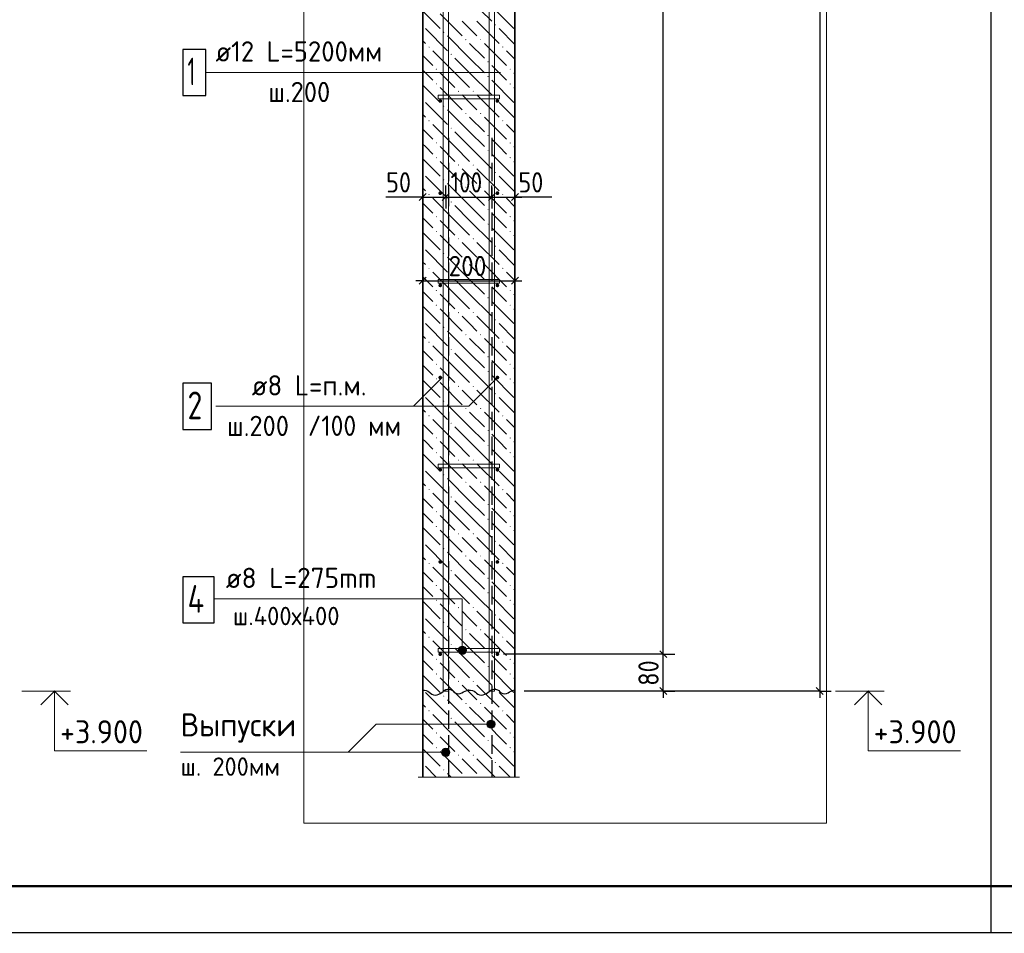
# Model space of a CAD drawing. Header units: millimetres. Extents: x 0 to 50412, y -12 to 35652.
# Tile 3 of 24: x 11566 to 24382, y -12 to 11879. Entities that reach past the tile are written whole.
import ezdxf

# ---------------------------------------------------------------- set-up
doc = ezdxf.new("R2010")
doc.units = ezdxf.units.MM
doc.linetypes.add('______2', pattern=[324, 240, -84])
for name, color, linetype, lineweight in [('Standard', 7, 'Continuous', 25), ('Высотные отметки', 7, 'Continuous', 25), ('ЖБ Стена верхний уровень', 7, 'Continuous', 35), ('Позиционная метка диаметр_ шаг', 7, 'Continuous', 13), ('Позиционная метка линия выноска', 7, 'Continuous', 13), ('Позиционная метка номер позиции', 7, 'Continuous', 13), ('Примечания', 7, 'Continuous', 13)]:
    doc.layers.add(name, color=color, linetype=linetype, lineweight=lineweight)
doc.layers.add('Размерная выноска', color=7, linetype='Continuous')
for name, color, linetype, true_color in [('Стена фоновая арматура У1', 7, '______2', 0xa0a0a0), ('Стена фоновая арматура Х1', 7, '______2', 0xa0a0a0), ('Стена фоновая затяжка С-обр.', 7, '______2', 0xa0a0a0)]:
    doc.layers.add(name, color=color, linetype=linetype, true_color=true_color)
doc.styles.add('ISOCPEUR', font='txt')

msp = doc.modelspace()

# ---------------------------------------------------------------- hatches: boundary and pattern name
at = {"layer": 'ЖБ Стена верхний уровень', "linetype": 'Continuous', "lineweight": 18, "transparency": 33554687}
for points in [[(17750, 11811), (17758, 11819), (17766, 11811), (17758, 11803)], [(17078, 11715), (17086, 11723), (17094, 11715), (17086, 11707)], [(17366, 11619), (17374, 11627), (17382, 11619), (17374, 11611)], [(17558, 11619), (17566, 11627), (17574, 11619), (17566, 11611)], [(16886, 11523), (16894, 11531), (16902, 11523), (16894, 11515)], [(17174, 11427), (17182, 11435), (17190, 11427), (17182, 11419)], [(17846, 11523), (17854, 11531), (17862, 11523), (17854, 11515)], [(17654, 11331), (17662, 11339), (17670, 11331), (17662, 11323)], [(16982, 11235), (16990, 11243), (16998, 11235), (16990, 11227)], [(17942, 11235), (17950, 11243), (17958, 11235), (17950, 11227)], [(16982, 11043), (16990, 11051), (16998, 11043), (16990, 11035)], [(17654, 11139), (17662, 11147), (17670, 11139), (17662, 11131)], [(17942, 11043), (17950, 11051), (17958, 11043), (17950, 11035)], [(17270, 10947), (17278, 10955), (17286, 10947), (17278, 10939)], [(17462, 10947), (17470, 10955), (17478, 10947), (17470, 10939)], [(17750, 10851), (17758, 10859), (17766, 10851), (17758, 10843)], [(17078, 10755), (17086, 10763), (17094, 10755), (17086, 10747)], [(17366, 10659), (17374, 10667), (17382, 10659), (17374, 10651)], [(17558, 10659), (17566, 10667), (17574, 10659), (17566, 10651)], [(16886, 10563), (16894, 10571), (16902, 10563), (16894, 10555)], [(17846, 10563), (17854, 10571), (17862, 10563), (17854, 10555)], [(17174, 10467), (17182, 10475), (17190, 10467), (17182, 10459)], [(16982, 10275), (16990, 10283), (16998, 10275), (16990, 10267)], [(17654, 10371), (17662, 10379), (17670, 10371), (17662, 10363)], [(17942, 10275), (17950, 10283), (17958, 10275), (17950, 10267)], [(17654, 10179), (17662, 10187), (17670, 10179), (17662, 10171)], [(16982, 10083), (16990, 10091), (16998, 10083), (16990, 10075)], [(17942, 10083), (17950, 10091), (17958, 10083), (17950, 10075)], [(17270, 9987), (17278, 9995), (17286, 9987), (17278, 9979)], [(17462, 9987), (17470, 9995), (17478, 9987), (17470, 9979)], [(17750, 9891), (17758, 9899), (17766, 9891), (17758, 9883)], [(17078, 9795), (17086, 9803), (17094, 9795), (17086, 9787)], [(17366, 9699), (17374, 9707), (17382, 9699), (17374, 9691)], [(17558, 9699), (17566, 9707), (17574, 9699), (17566, 9691)], [(16886, 9603), (16894, 9611), (16902, 9603), (16894, 9595)], [(17174, 9507), (17182, 9515), (17190, 9507), (17182, 9499)], [(17846, 9603), (17854, 9611), (17862, 9603), (17854, 9595)], [(17654, 9411), (17662, 9419), (17670, 9411), (17662, 9403)], [(16982, 9315), (16990, 9323), (16998, 9315), (16990, 9307)], [(17942, 9315), (17950, 9323), (17958, 9315), (17950, 9307)], [(16982, 9123), (16990, 9131), (16998, 9123), (16990, 9115)], [(17654, 9219), (17662, 9227), (17670, 9219), (17662, 9211)], [(17942, 9123), (17950, 9131), (17958, 9123), (17950, 9115)], [(17270, 9027), (17278, 9035), (17286, 9027), (17278, 9019)], [(17462, 9027), (17470, 9035), (17478, 9027), (17470, 9019)], [(17750, 8931), (17758, 8939), (17766, 8931), (17758, 8923)], [(17078, 8835), (17086, 8843), (17094, 8835), (17086, 8827)], [(17366, 8739), (17374, 8747), (17382, 8739), (17374, 8731)], [(17558, 8739), (17566, 8747), (17574, 8739), (17566, 8731)], [(16886, 8643), (16894, 8651), (16902, 8643), (16894, 8635)], [(17846, 8643), (17854, 8651), (17862, 8643), (17854, 8635)], [(17174, 8547), (17182, 8555), (17190, 8547), (17182, 8539)], [(17654, 8451), (17662, 8459), (17670, 8451), (17662, 8443)], [(16982, 8355), (16990, 8363), (16998, 8355), (16990, 8347)], [(17942, 8355), (17950, 8363), (17958, 8355), (17950, 8347)], [(17654, 8259), (17662, 8267), (17670, 8259), (17662, 8251)], [(16982, 8163), (16990, 8171), (16998, 8163), (16990, 8155)], [(17270, 8067), (17278, 8075), (17286, 8067), (17278, 8059)], [(17462, 8067), (17470, 8075), (17478, 8067), (17470, 8059)], [(17942, 8163), (17950, 8171), (17958, 8163), (17950, 8155)], [(17750, 7971), (17758, 7979), (17766, 7971), (17758, 7963)], [(17078, 7875), (17086, 7883), (17094, 7875), (17086, 7867)], [(16886, 7683), (16894, 7691), (16902, 7683), (16894, 7675)], [(17366, 7779), (17374, 7787), (17382, 7779), (17374, 7771)], [(17558, 7779), (17566, 7787), (17574, 7779), (17566, 7771)], [(17846, 7683), (17854, 7691), (17862, 7683), (17854, 7675)], [(17174, 7587), (17182, 7595), (17190, 7587), (17182, 7579)], [(17654, 7491), (17662, 7499), (17670, 7491), (17662, 7483)], [(16982, 7395), (16990, 7403), (16998, 7395), (16990, 7387)], [(17654, 7299), (17662, 7307), (17670, 7299), (17662, 7291)], [(17942, 7395), (17950, 7403), (17958, 7395), (17950, 7387)], [(16982, 7203), (16990, 7211), (16998, 7203), (16990, 7195)], [(17942, 7203), (17950, 7211), (17958, 7203), (17950, 7195)], [(17270, 7107), (17278, 7115), (17286, 7107), (17278, 7099)], [(17462, 7107), (17470, 7115), (17478, 7107), (17470, 7099)], [(17078, 6915), (17086, 6923), (17094, 6915), (17086, 6907)], [(17750, 7011), (17758, 7019), (17766, 7011), (17758, 7003)], [(17366, 6819), (17374, 6827), (17382, 6819), (17374, 6811)], [(17558, 6819), (17566, 6827), (17574, 6819), (17566, 6811)], [(16886, 6723), (16894, 6731), (16902, 6723), (16894, 6715)], [(17846, 6723), (17854, 6731), (17862, 6723), (17854, 6715)], [(17174, 6627), (17182, 6635), (17190, 6627), (17182, 6619)], [(17654, 6531), (17662, 6539), (17670, 6531), (17662, 6523)], [(16982, 6435), (16990, 6443), (16998, 6435), (16990, 6427)], [(17942, 6435), (17950, 6443), (17958, 6435), (17950, 6427)], [(17654, 6339), (17662, 6347), (17670, 6339), (17662, 6331)], [(16982, 6243), (16990, 6251), (16998, 6243), (16990, 6235)], [(17270, 6147), (17278, 6155), (17286, 6147), (17278, 6139)], [(17462, 6147), (17470, 6155), (17478, 6147), (17470, 6139)], [(17942, 6243), (17950, 6251), (17958, 6243), (17950, 6235)], [(17750, 6051), (17758, 6059), (17766, 6051), (17758, 6043)], [(17078, 5955), (17086, 5963), (17094, 5955), (17086, 5947)], [(16886, 5763), (16894, 5771), (16902, 5763), (16894, 5755)], [(17366, 5859), (17374, 5867), (17382, 5859), (17374, 5851)], [(17558, 5859), (17566, 5867), (17574, 5859), (17566, 5851)], [(17846, 5763), (17854, 5771), (17862, 5763), (17854, 5755)], [(17174, 5667), (17182, 5675), (17190, 5667), (17182, 5659)], [(17654, 5571), (17662, 5579), (17670, 5571), (17662, 5563)], [(16982, 5475), (16990, 5483), (16998, 5475), (16990, 5467)], [(17654, 5379), (17662, 5387), (17670, 5379), (17662, 5371)], [(17942, 5475), (17950, 5483), (17958, 5475), (17950, 5467)], [(16982, 5283), (16990, 5291), (16998, 5283), (16990, 5275)], [(17942, 5283), (17950, 5291), (17958, 5283), (17950, 5275)], [(17270, 5187), (17278, 5195), (17286, 5187), (17278, 5179)], [(17462, 5187), (17470, 5195), (17478, 5187), (17470, 5179)], [(17078, 4995), (17086, 5003), (17094, 4995), (17086, 4987)], [(17750, 5091), (17758, 5099), (17766, 5091), (17758, 5083)], [(17366, 4899), (17374, 4907), (17382, 4899), (17374, 4891)], [(17558, 4899), (17566, 4907), (17574, 4899), (17566, 4891)], [(16886, 4803), (16894, 4811), (16902, 4803), (16894, 4795)], [(17846, 4803), (17854, 4811), (17862, 4803), (17854, 4795)], [(17174, 4707), (17182, 4715), (17190, 4707), (17182, 4699)], [(17654, 4611), (17662, 4619), (17670, 4611), (17662, 4603)], [(16982, 4515), (16990, 4523), (16998, 4515), (16990, 4507)], [(17942, 4515), (17950, 4523), (17958, 4515), (17950, 4507)], [(17654, 4419), (17662, 4427), (17670, 4419), (17662, 4411)], [(16982, 4323), (16990, 4331), (16998, 4323), (16990, 4315)], [(17270, 4227), (17278, 4235), (17286, 4227), (17278, 4219)], [(17462, 4227), (17470, 4235), (17478, 4227), (17470, 4219)], [(17942, 4323), (17950, 4331), (17958, 4323), (17950, 4315)], [(17750, 4131), (17758, 4139), (17766, 4131), (17758, 4123)], [(17078, 4035), (17086, 4043), (17094, 4035), (17086, 4027)], [(16886, 3843), (16894, 3851), (16902, 3843), (16894, 3835)], [(17366, 3939), (17374, 3947), (17382, 3939), (17374, 3931)], [(17558, 3939), (17566, 3947), (17574, 3939), (17566, 3931)], [(17846, 3843), (17854, 3851), (17862, 3843), (17854, 3835)], [(17174, 3747), (17182, 3755), (17190, 3747), (17182, 3739)], [(17654, 3651), (17662, 3659), (17670, 3651), (17662, 3643)], [(16982, 3555), (16990, 3563), (16998, 3555), (16990, 3547)], [(17654, 3459), (17662, 3467), (17670, 3459), (17662, 3451)], [(17942, 3555), (17950, 3563), (17958, 3555), (17950, 3547)], [(16982, 3363), (16990, 3371), (16998, 3363), (16990, 3355)], [(17942, 3363), (17950, 3371), (17958, 3363), (17950, 3355)], [(17270, 3267), (17278, 3275), (17286, 3267), (17278, 3259)], [(17462, 3267), (17470, 3275), (17478, 3267), (17470, 3259)], [(17078, 3075), (17086, 3083), (17094, 3075), (17086, 3067)], [(17750, 3171), (17758, 3179), (17766, 3171), (17758, 3163)], [(17366, 2979), (17374, 2987), (17382, 2979), (17374, 2971)], [(17558, 2979), (17566, 2987), (17574, 2979), (17566, 2971)], [(16886, 2883), (16894, 2891), (16902, 2883), (16894, 2875)], [(17846, 2883), (17854, 2891), (17862, 2883), (17854, 2875)], [(17174, 2787), (17182, 2795), (17190, 2787), (17182, 2779)], [(17654, 2691), (17662, 2699), (17670, 2691), (17662, 2683)], [(16982, 2595), (16990, 2603), (16998, 2595), (16990, 2587)], [(17942, 2595), (17950, 2603), (17958, 2595), (17950, 2587)], [(17654, 2499), (17662, 2507), (17670, 2499), (17662, 2491)], [(16982, 2403), (16990, 2411), (16998, 2403), (16990, 2395)], [(17270, 2307), (17278, 2315), (17286, 2307), (17278, 2299)], [(17462, 2307), (17470, 2315), (17478, 2307), (17470, 2299)], [(17942, 2403), (17950, 2411), (17958, 2403), (17950, 2395)], [(17750, 2211), (17758, 2219), (17766, 2211), (17758, 2203)], [(17078, 2115), (17086, 2123), (17094, 2115), (17086, 2107)], [(17367, 2020), (17374, 2027), (17381, 2020)], [(17559, 2020), (17566, 2027), (17573, 2020)]]:
    msp.add_hatch(color=7, dxfattribs=at).paths.add_polyline_path(points, flags=16)
at = {"layer": 'Позиционная метка линия выноска', "linetype": 'Continuous', "lineweight": 13, "transparency": 33554687}
for points in [[(17354, 3718), (17300, 3718), (17280, 3699)], [(17354, 3718), (17280, 3699), (17373, 3699)], [(17300, 3718), (17354, 3718), (17327, 3726)], [(17373, 3699), (17280, 3699), (17273, 3672)], [(17373, 3699), (17273, 3672), (17381, 3672)], [(17381, 3672), (17273, 3672), (17280, 3645)], [(17381, 3672), (17280, 3645), (17373, 3645)], [(17373, 3645), (17280, 3645), (17300, 3625)], [(17373, 3645), (17300, 3625), (17354, 3625)], [(17354, 3625), (17300, 3625), (17327, 3618)], [(17654, 2683), (17654, 2737), (17646, 2710)], [(17673, 2664), (17673, 2756), (17654, 2737)], [(17673, 2664), (17654, 2737), (17654, 2683)], [(17700, 2656), (17700, 2764), (17673, 2756)], [(17700, 2656), (17673, 2756), (17673, 2664)], [(17727, 2664), (17727, 2756), (17700, 2764)], [(17727, 2664), (17700, 2764), (17700, 2656)], [(17747, 2683), (17747, 2737), (17727, 2756)], [(17747, 2683), (17727, 2756), (17727, 2664)], [(17747, 2737), (17747, 2683), (17754, 2710)], [(17066, 2317), (17066, 2371), (17058, 2344)], [(17085, 2297), (17085, 2390), (17066, 2371)], [(17085, 2297), (17066, 2371), (17066, 2317)], [(17112, 2290), (17112, 2398), (17085, 2390)], [(17112, 2290), (17085, 2390), (17085, 2297)], [(17139, 2297), (17139, 2390), (17112, 2398)], [(17139, 2297), (17112, 2398), (17112, 2290)], [(17159, 2317), (17159, 2371), (17139, 2390)], [(17159, 2317), (17139, 2390), (17139, 2297)], [(17159, 2371), (17159, 2317), (17166, 2344)]]:
    msp.add_hatch(color=7, dxfattribs=at).paths.add_polyline_path(points)
at = {"layer": 'Стена фоновая арматура У1', "linetype": 'Continuous', "lineweight": 13, "transparency": 33554687}
for points in [[(17064, 10821), (17062, 10831), (17057, 10838), (17049, 10844), (17040, 10845), (17031, 10844), (17023, 10838), (17018, 10831), (17016, 10821), (17018, 10812), (17023, 10804), (17031, 10799), (17040, 10797), (17049, 10799), (17057, 10804), (17062, 10812)], [(17808, 10821), (17806, 10831), (17801, 10838), (17793, 10844), (17784, 10845), (17775, 10844), (17767, 10838), (17762, 10831), (17760, 10821), (17762, 10812), (17767, 10804), (17775, 10799), (17784, 10797), (17793, 10799), (17801, 10804), (17806, 10812)], [(17064, 9621), (17062, 9631), (17057, 9638), (17049, 9644), (17040, 9645), (17031, 9644), (17023, 9638), (17018, 9631), (17016, 9621), (17018, 9612), (17023, 9604), (17031, 9599), (17040, 9597), (17049, 9599), (17057, 9604), (17062, 9612)], [(17808, 9621), (17806, 9631), (17801, 9638), (17793, 9644), (17784, 9645), (17775, 9644), (17767, 9638), (17762, 9631), (17760, 9621), (17762, 9612), (17767, 9604), (17775, 9599), (17784, 9597), (17793, 9599), (17801, 9604), (17806, 9612)], [(17064, 8421), (17062, 8431), (17057, 8438), (17049, 8444), (17040, 8445), (17031, 8444), (17023, 8438), (17018, 8431), (17016, 8421), (17018, 8412), (17023, 8404), (17031, 8399), (17040, 8397), (17049, 8399), (17057, 8404), (17062, 8412)], [(17808, 8421), (17806, 8431), (17801, 8438), (17793, 8444), (17784, 8445), (17775, 8444), (17767, 8438), (17762, 8431), (17760, 8421), (17762, 8412), (17767, 8404), (17775, 8399), (17784, 8397), (17793, 8399), (17801, 8404), (17806, 8412)], [(17064, 7221), (17062, 7231), (17057, 7238), (17049, 7244), (17040, 7245), (17031, 7244), (17023, 7238), (17018, 7231), (17016, 7221), (17018, 7212), (17023, 7204), (17031, 7199), (17040, 7197), (17049, 7199), (17057, 7204), (17062, 7212)], [(17808, 7221), (17806, 7231), (17801, 7238), (17793, 7244), (17784, 7245), (17775, 7244), (17767, 7238), (17762, 7231), (17760, 7221), (17762, 7212), (17767, 7204), (17775, 7199), (17784, 7197), (17793, 7199), (17801, 7204), (17806, 7212)], [(17064, 6021), (17062, 6031), (17057, 6038), (17049, 6044), (17040, 6045), (17031, 6044), (17023, 6038), (17018, 6031), (17016, 6021), (17018, 6012), (17023, 6004), (17031, 5999), (17040, 5997), (17049, 5999), (17057, 6004), (17062, 6012)], [(17808, 6021), (17806, 6031), (17801, 6038), (17793, 6044), (17784, 6045), (17775, 6044), (17767, 6038), (17762, 6031), (17760, 6021), (17762, 6012), (17767, 6004), (17775, 5999), (17784, 5997), (17793, 5999), (17801, 6004), (17806, 6012)], [(17064, 4821), (17062, 4831), (17057, 4838), (17049, 4844), (17040, 4845), (17031, 4844), (17023, 4838), (17018, 4831), (17016, 4821), (17018, 4812), (17023, 4804), (17031, 4799), (17040, 4797), (17049, 4799), (17057, 4804), (17062, 4812)], [(17808, 4821), (17806, 4831), (17801, 4838), (17793, 4844), (17784, 4845), (17775, 4844), (17767, 4838), (17762, 4831), (17760, 4821), (17762, 4812), (17767, 4804), (17775, 4799), (17784, 4797), (17793, 4799), (17801, 4804), (17806, 4812)], [(17064, 3621), (17062, 3631), (17057, 3638), (17049, 3644), (17040, 3645), (17031, 3644), (17023, 3638), (17018, 3631), (17016, 3621), (17018, 3612), (17023, 3604), (17031, 3599), (17040, 3597), (17049, 3599), (17057, 3604), (17062, 3612)], [(17808, 3621), (17806, 3631), (17801, 3638), (17793, 3644), (17784, 3645), (17775, 3644), (17767, 3638), (17762, 3631), (17760, 3621), (17762, 3612), (17767, 3604), (17775, 3599), (17784, 3597), (17793, 3599), (17801, 3604), (17806, 3612)]]:
    msp.add_hatch(color=7, dxfattribs=at).paths.add_polyline_path(points)

# ---------------------------------------------------------------- linework, layer by layer
at = {"layer": 'Standard', "color": 254, "linetype": 'Continuous', "lineweight": 13, "true_color": 0xc4c4ff, "transparency": 33554687}
msp.add_line((15264, 18344), (15264, 1420), dxfattribs=at)
at = {"layer": 'Standard', "color": 7, "linetype": 'Continuous', "lineweight": -3, "transparency": 33554687}
for p, q in [((19943, 3621), (19943, 18344)), ((24212, -12), (24212, 18344)), ((16812, 9570), (16812, 9720)), ((17112, 9570), (17112, 9720)), ((17712, 9570), (17712, 9720)), ((18012, 9570), (18012, 9720)), ((16812, 9570), (16722, 9570)), ((16812, 9570), (16812, 9420)), ((16812, 9570), (17112, 9570)), ((17112, 9570), (17112, 9420)), ((17112, 9570), (17712, 9570)), ((17712, 9570), (17712, 9420)), ((17712, 9570), (18012, 9570)), ((18012, 9570), (18012, 9420)), ((18012, 9570), (18102, 9570)), ((16812, 8481), (16812, 8631)), ((18012, 8481), (18012, 8631)), ((16812, 8481), (16722, 8481)), ((16812, 8481), (16812, 8331)), ((16812, 8481), (18012, 8481)), ((18012, 8481), (18012, 8331)), ((18012, 8481), (18102, 8481)), ((19943, 3621), (19793, 3621)), ((19943, 3621), (20093, 3621)), ((19943, 3141), (18132, 3141)), ((21979, 3141), (18132, 3141)), ((19943, 3141), (19793, 3141)), ((19943, 3141), (20093, 3141)), ((19943, 3141), (19943, 3051)), ((21979, 3141), (21829, 3141)), ((21979, 3141), (22129, 3141)), ((21979, 3141), (21979, 3051))]:
    msp.add_line(p, q, dxfattribs=at)
at = {"layer": 'Standard', "color": 7, "linetype": 'Continuous', "lineweight": 25, "transparency": 33554687}
for p, q in [((16767, 9525), (16857, 9615)), ((17067, 9525), (17157, 9615)), ((17667, 9525), (17757, 9615)), ((17967, 9525), (18057, 9615)), ((16767, 8436), (16857, 8526)), ((17967, 8436), (18057, 8526)), ((19988, 3576), (19898, 3666)), ((19988, 3096), (19898, 3186)), ((21934, 3186), (22024, 3096))]:
    msp.add_line(p, q, dxfattribs=at)
at = {"layer": 'Standard', "color": 7, "linetype": 'Continuous', "lineweight": 13, "transparency": 33554687}
for p, q in [((11593, 3141), (12229, 3141)), ((22183, 3141), (22819, 3141))]:
    msp.add_line(p, q, dxfattribs=at)
at = {"layer": 'Standard', "color": 7, "linetype": 'Continuous', "lineweight": 25, "transparency": 33554687}
msp.add_lwpolyline([(0, 0), (50400, 0), (50400, 35640), (0, 35640), (0, 0)], close=True, dxfattribs=at)
at = {"layer": 'Standard', "color": 7, "linetype": 'Continuous', "lineweight": 50, "transparency": 33554687}
msp.add_lwpolyline([(2400, 35040), (49800, 35040), (49800, 600), (2400, 600), (2400, 35040)], close=True, dxfattribs=at)
at = {"layer": 'Standard', "color": 254, "linetype": 'Continuous', "lineweight": 13, "true_color": 0xc4c4ff, "transparency": 33554687}
msp.add_lwpolyline([(15264, 1420), (22068, 1420), (22068, 18344)], dxfattribs=at)
at = {"layer": 'Standard', "color": 7, "linetype": 'Continuous', "lineweight": -3, "transparency": 33554687}
for points in [[(21979, 18344), (21979, 18344), (21979, 3141)], [(19943, 3621), (19923, 3621), (19923, 3621), (19923, 3621), (19923, 3621), (19923, 3621), (19923, 3621), (19923, 3621), (19923, 3621), (19923, 3621), (19923, 3621), (19923, 3621), (19923, 3621), (19923, 3621), (19923, 3621), (17865, 3621)], [(19943, 3141), (19943, 3243), (19943, 3243), (19943, 3621)]]:
    msp.add_lwpolyline(points, dxfattribs=at)
at = {"layer": 'Standard', "color": 7, "linetype": 'Continuous', "lineweight": 35, "transparency": 33554687}
for points in [[(11842, 2963), (12020, 3141), (12198, 2963)], [(22432, 2963), (22610, 3141), (22788, 2963)]]:
    msp.add_lwpolyline(points, dxfattribs=at)
at = {"layer": 'Standard', "color": 7, "linetype": 'Continuous', "lineweight": 13, "transparency": 33554687}
for points in [[(12020, 3141), (12020, 2361), (13220, 2361)], [(22610, 3141), (22610, 2361), (23810, 2361)]]:
    msp.add_lwpolyline(points, dxfattribs=at)
at = {"layer": 'ЖБ Стена верхний уровень', "color": 7, "linetype": 'Continuous', "lineweight": 35, "transparency": 33554687}
for p, q in [((16812, 18344), (16812, 4341)), ((18012, 4341), (18012, 18344)), ((16812, 4341), (16812, 3141)), ((18012, 3141), (18012, 4341)), ((16812, 3141), (16812, 2020)), ((18012, 2020), (18012, 3141))]:
    msp.add_line(p, q, dxfattribs=at)
at = {"layer": 'ЖБ Стена верхний уровень', "color": 9, "linetype": 'Continuous', "lineweight": 18, "true_color": 0xc7c7c7, "transparency": 33554687}
for p, q in [((17422, 12147), (17710, 11859)), ((17710, 12051), (17998, 11763)), ((16812, 11989), (17038, 11763)), ((17038, 11955), (17326, 11667)), ((17422, 11763), (17326, 11859)), ((17518, 11859), (17806, 11571)), ((16846, 11763), (17134, 11475)), ((17422, 11379), (17134, 11667)), ((17518, 11667), (17422, 11763)), ((17806, 11763), (18012, 11557)), ((16812, 11605), (16846, 11571)), ((17422, 11571), (17614, 11379)), ((17614, 11571), (17902, 11283)), ((16812, 11413), (16942, 11283)), ((17230, 11187), (16942, 11475)), ((18012, 11365), (17902, 11475)), ((17230, 11379), (17422, 11187)), ((17422, 11379), (17614, 11187)), ((17806, 11187), (17710, 11283)), ((16846, 11187), (16812, 11221)), ((16942, 11091), (16846, 11187)), ((17038, 11187), (17230, 10995)), ((17230, 11187), (17422, 10995)), ((17422, 11187), (17710, 10899)), ((17902, 11091), (17806, 11187)), ((17998, 11187), (18012, 11173)), ((16812, 11029), (17038, 10803)), ((17710, 11091), (17998, 10803)), ((17038, 10995), (17326, 10707)), ((17422, 10803), (17326, 10899)), ((17518, 10899), (17806, 10611)), ((17998, 10995), (18012, 10981)), ((16846, 10803), (17134, 10515)), ((17518, 10707), (17422, 10803)), ((17806, 10803), (18012, 10597)), ((16812, 10645), (16846, 10611)), ((17422, 10419), (17134, 10707)), ((17230, 10227), (16942, 10515)), ((17422, 10611), (17614, 10419)), ((17614, 10611), (17902, 10323)), ((18012, 10405), (17902, 10515)), ((16812, 10453), (16942, 10323)), ((17230, 10419), (17422, 10227)), ((17422, 10419), (17614, 10227)), ((16846, 10227), (16812, 10261)), ((17806, 10227), (17710, 10323)), ((16942, 10131), (16846, 10227)), ((17038, 10227), (17230, 10035)), ((17230, 10227), (17422, 10035)), ((17422, 10227), (17710, 9939)), ((17710, 10131), (17998, 9843)), ((17902, 10131), (17806, 10227)), ((17998, 10227), (18012, 10213)), ((16812, 10069), (17038, 9843)), ((17038, 10035), (17326, 9747)), ((17998, 10035), (18012, 10021)), ((17422, 9843), (17326, 9939)), ((17518, 9939), (17806, 9651)), ((16846, 9843), (17134, 9555)), ((17422, 9459), (17134, 9747)), ((17518, 9747), (17422, 9843)), ((17806, 9843), (18012, 9637)), ((16812, 9685), (16846, 9651)), ((17422, 9651), (17614, 9459)), ((17614, 9651), (17902, 9363)), ((16812, 9493), (16942, 9363)), ((17230, 9267), (16942, 9555)), ((18012, 9445), (17902, 9555)), ((17230, 9459), (17422, 9267)), ((17422, 9459), (17614, 9267)), ((17806, 9267), (17710, 9363)), ((16846, 9267), (16812, 9301)), ((16942, 9171), (16846, 9267)), ((17038, 9267), (17230, 9075)), ((17230, 9267), (17422, 9075)), ((17422, 9267), (17710, 8979)), ((17902, 9171), (17806, 9267)), ((17998, 9267), (18012, 9253)), ((16812, 9109), (17038, 8883)), ((17710, 9171), (17998, 8883)), ((17038, 9075), (17326, 8787)), ((17422, 8883), (17326, 8979)), ((17518, 8979), (17806, 8691)), ((17998, 9075), (18012, 9061)), ((16846, 8883), (17134, 8595)), ((17518, 8787), (17422, 8883)), ((17806, 8883), (18012, 8677)), ((16812, 8725), (16846, 8691)), ((17422, 8499), (17134, 8787)), ((17230, 8307), (16942, 8595)), ((17422, 8691), (17614, 8499)), ((17614, 8691), (17902, 8403)), ((18012, 8485), (17902, 8595)), ((16812, 8533), (16942, 8403)), ((17230, 8499), (17422, 8307)), ((17422, 8499), (17614, 8307)), ((16846, 8307), (16812, 8341)), ((17806, 8307), (17710, 8403)), ((16942, 8211), (16846, 8307)), ((17038, 8307), (17230, 8115)), ((17230, 8307), (17422, 8115)), ((17422, 8307), (17710, 8019)), ((17710, 8211), (17998, 7923)), ((17902, 8211), (17806, 8307)), ((17998, 8307), (18012, 8293)), ((16812, 8149), (17038, 7923)), ((17038, 8115), (17326, 7827)), ((17998, 8115), (18012, 8101)), ((17422, 7923), (17326, 8019)), ((17518, 8019), (17806, 7731)), ((16846, 7923), (17134, 7635)), ((17422, 7539), (17134, 7827)), ((17518, 7827), (17422, 7923)), ((17806, 7923), (18012, 7717)), ((16812, 7765), (16846, 7731)), ((17422, 7731), (17614, 7539)), ((17614, 7731), (17902, 7443)), ((16812, 7573), (16942, 7443)), ((17230, 7347), (16942, 7635)), ((18012, 7525), (17902, 7635)), ((17230, 7539), (17422, 7347)), ((17422, 7539), (17614, 7347)), ((17806, 7347), (17710, 7443)), ((16846, 7347), (16812, 7381)), ((16942, 7251), (16846, 7347)), ((17038, 7347), (17230, 7155)), ((17230, 7347), (17422, 7155)), ((17422, 7347), (17710, 7059)), ((17902, 7251), (17806, 7347)), ((17998, 7347), (18012, 7333)), ((16812, 7189), (17038, 6963)), ((17710, 7251), (17998, 6963)), ((17038, 7155), (17326, 6867)), ((17422, 6963), (17326, 7059)), ((17518, 7059), (17806, 6771)), ((17998, 7155), (18012, 7141)), ((16846, 6963), (17134, 6675)), ((17518, 6867), (17422, 6963)), ((17806, 6963), (18012, 6757)), ((16812, 6805), (16846, 6771)), ((17422, 6579), (17134, 6867)), ((17230, 6387), (16942, 6675)), ((17422, 6771), (17614, 6579)), ((17614, 6771), (17902, 6483)), ((18012, 6565), (17902, 6675)), ((16812, 6613), (16942, 6483)), ((17230, 6579), (17422, 6387)), ((17422, 6579), (17614, 6387)), ((16846, 6387), (16812, 6421)), ((17806, 6387), (17710, 6483)), ((16942, 6291), (16846, 6387)), ((17038, 6387), (17230, 6195)), ((17230, 6387), (17422, 6195)), ((17422, 6387), (17710, 6099)), ((17710, 6291), (17998, 6003)), ((17902, 6291), (17806, 6387)), ((17998, 6387), (18012, 6373)), ((16812, 6229), (17038, 6003)), ((17038, 6195), (17326, 5907)), ((17998, 6195), (18012, 6181)), ((17422, 6003), (17326, 6099)), ((17518, 6099), (17806, 5811)), ((16846, 6003), (17134, 5715)), ((17422, 5619), (17134, 5907)), ((17518, 5907), (17422, 6003)), ((17806, 6003), (18012, 5797)), ((16812, 5845), (16846, 5811)), ((17422, 5811), (17614, 5619)), ((17614, 5811), (17902, 5523)), ((16812, 5653), (16942, 5523)), ((17230, 5427), (16942, 5715)), ((18012, 5605), (17902, 5715)), ((17230, 5619), (17422, 5427)), ((17422, 5619), (17614, 5427)), ((17806, 5427), (17710, 5523)), ((16846, 5427), (16812, 5461)), ((16942, 5331), (16846, 5427)), ((17038, 5427), (17230, 5235)), ((17230, 5427), (17422, 5235)), ((17422, 5427), (17710, 5139)), ((17902, 5331), (17806, 5427)), ((17998, 5427), (18012, 5413)), ((16812, 5269), (17038, 5043)), ((17710, 5331), (17998, 5043)), ((17038, 5235), (17326, 4947)), ((17422, 5043), (17326, 5139)), ((17518, 5139), (17806, 4851)), ((17998, 5235), (18012, 5221)), ((16846, 5043), (17134, 4755)), ((17518, 4947), (17422, 5043)), ((17806, 5043), (18012, 4837)), ((16812, 4885), (16846, 4851)), ((17422, 4659), (17134, 4947)), ((17230, 4467), (16942, 4755)), ((17422, 4851), (17614, 4659)), ((17614, 4851), (17902, 4563)), ((18012, 4645), (17902, 4755)), ((16812, 4693), (16942, 4563)), ((17230, 4659), (17422, 4467)), ((17422, 4659), (17614, 4467)), ((16846, 4467), (16812, 4501)), ((17806, 4467), (17710, 4563)), ((16942, 4371), (16846, 4467)), ((17038, 4467), (17164, 4341)), ((17230, 4467), (17356, 4341)), ((17422, 4467), (17548, 4341)), ((17710, 4371), (17740, 4341)), ((17902, 4371), (17806, 4467)), ((17998, 4467), (18012, 4453)), ((16812, 4309), (17038, 4083)), ((17038, 4275), (17326, 3987)), ((17164, 4341), (17230, 4275)), ((17356, 4341), (17422, 4275)), ((17548, 4341), (17710, 4179)), ((17740, 4341), (17998, 4083)), ((17998, 4275), (18012, 4261)), ((17422, 4083), (17326, 4179)), ((17518, 4179), (17806, 3891)), ((16846, 4083), (17134, 3795)), ((17422, 3699), (17134, 3987)), ((17518, 3987), (17422, 4083)), ((17806, 4083), (18012, 3877)), ((16812, 3925), (16846, 3891)), ((17422, 3891), (17614, 3699)), ((17614, 3891), (17902, 3603)), ((16812, 3733), (16942, 3603)), ((17230, 3507), (16942, 3795)), ((18012, 3685), (17902, 3795)), ((17230, 3699), (17422, 3507)), ((17422, 3699), (17614, 3507)), ((17806, 3507), (17710, 3603)), ((16846, 3507), (16812, 3541)), ((16942, 3411), (16846, 3507)), ((17038, 3507), (17230, 3315)), ((17230, 3507), (17422, 3315)), ((17422, 3507), (17710, 3219)), ((17902, 3411), (17806, 3507)), ((17998, 3507), (18012, 3493)), ((16812, 3349), (17020, 3141)), ((17710, 3411), (17980, 3141)), ((17038, 3315), (17212, 3141)), ((17404, 3141), (17326, 3219)), ((17518, 3219), (17596, 3141)), ((17998, 3315), (18012, 3301)), ((16846, 3123), (17134, 2835)), ((17020, 3141), (17038, 3123)), ((17212, 3141), (17326, 3027)), ((17422, 3123), (17404, 3141)), ((17518, 3027), (17422, 3123)), ((17596, 3141), (17806, 2931)), ((17806, 3123), (18012, 2917)), ((17980, 3141), (17998, 3123)), ((16812, 2965), (16846, 2931)), ((17422, 2739), (17134, 3027)), ((17230, 2547), (16942, 2835)), ((17422, 2931), (17614, 2739)), ((17614, 2931), (17902, 2643)), ((18012, 2725), (17902, 2835)), ((16812, 2773), (16942, 2643)), ((17230, 2739), (17422, 2547)), ((17422, 2739), (17614, 2547)), ((16846, 2547), (16812, 2581)), ((17806, 2547), (17710, 2643)), ((16942, 2451), (16846, 2547)), ((17038, 2547), (17230, 2355)), ((17230, 2547), (17422, 2355)), ((17422, 2547), (17710, 2259)), ((17710, 2451), (17998, 2163)), ((17902, 2451), (17806, 2547)), ((17998, 2547), (18012, 2533)), ((16812, 2389), (17038, 2163)), ((17038, 2355), (17326, 2067)), ((17998, 2355), (18012, 2341)), ((17422, 2163), (17326, 2259)), ((17518, 2259), (17757, 2020)), ((16846, 2163), (16989, 2020)), ((17181, 2020), (17134, 2067)), ((17518, 2067), (17422, 2163)), ((17806, 2163), (17949, 2020))]:
    msp.add_line(p, q, dxfattribs=at)
at = {"layer": 'Позиционная метка линия выноска', "color": 7, "linetype": 'Continuous', "lineweight": 13, "transparency": 33554687}
for p, q in [((13995, 11193), (17826, 11193)), ((17327, 3726), (17327, 3726)), ((17273, 3672), (17273, 3672)), ((17327, 3618), (17327, 3618)), ((17381, 3672), (17381, 3672)), ((17646, 2710), (17646, 2710)), ((17700, 2764), (17700, 2764)), ((17754, 2710), (17754, 2710)), ((17700, 2656), (17700, 2656)), ((17058, 2344), (17058, 2344)), ((17112, 2398), (17112, 2398)), ((17166, 2344), (17166, 2344)), ((17112, 2290), (17112, 2290))]:
    msp.add_line(p, q, dxfattribs=at)
at = {"layer": 'Позиционная метка линия выноска', "color": 253, "linetype": '______2', "lineweight": 25, "true_color": 0xa0a0a0, "transparency": 33554687}
for p, q in [((17149, 10341), (17149, 2020)), ((17712, 10341), (17712, 2020))]:
    msp.add_line(p, q, dxfattribs=at)
at = {"layer": 'Позиционная метка линия выноска', "color": 7, "linetype": 'Continuous', "lineweight": 13, "transparency": 33554687}
for points in [[(14117, 6847), (16690, 6847), (17064, 7221)], [(14117, 6847), (17410, 6847), (17784, 7221)], [(14099, 4341), (17327, 4341), (17327, 3672)], [(17700, 2710), (16207, 2710), (15840, 2344)], [(17112, 2344), (16463, 2344), (13661, 2344)]]:
    msp.add_lwpolyline(points, dxfattribs=at)
for centre in [(17327, 3672), (17700, 2710), (17112, 2344)]:
    msp.add_circle(centre, 54, dxfattribs=at)
at = {"layer": 'Примечания', "color": 7, "linetype": 'Continuous', "lineweight": 25, "transparency": 33554687}
msp.add_line((18012, 3152), (18012, 3152), dxfattribs=at)
for points in [[(16812, 3152), (16834, 3152), (16858, 3149), (16880, 3141), (16897, 3128), (16912, 3112), (16930, 3099), (16952, 3091), (16975, 3086), (16999, 3092), (17020, 3100), (17041, 3110), (17059, 3123), (17076, 3136), (17093, 3150), (17113, 3161), (17136, 3167), (17160, 3166), (17184, 3159), (17201, 3147), (17217, 3132), (17233, 3118), (17254, 3108), (17278, 3105), (17301, 3111), (17322, 3120), (17343, 3131), (17364, 3140), (17384, 3150), (17407, 3155), (17412, 3155)], [(17412, 3152), (17434, 3152), (17458, 3149), (17480, 3141), (17497, 3128), (17512, 3112), (17530, 3099), (17552, 3091), (17575, 3086), (17599, 3092), (17620, 3100), (17641, 3110), (17659, 3123), (17676, 3136), (17693, 3150), (17713, 3161), (17736, 3167), (17760, 3166), (17784, 3159), (17801, 3147), (17817, 3132), (17833, 3118), (17854, 3108), (17878, 3105), (17901, 3111), (17922, 3120), (17943, 3131), (17964, 3140), (17984, 3150), (18007, 3155), (18012, 3155)]]:
    msp.add_lwpolyline(points, dxfattribs=at)
at = {"layer": 'Размерная выноска', "color": 7, "linetype": 'Continuous', "lineweight": -3, "transparency": 33554687}
for p, q in [((16812, 9570), (16332, 9570)), ((18492, 9570), (18012, 9570))]:
    msp.add_line(p, q, dxfattribs=at)
at = {"layer": 'Размерная выноска', "color": 7, "linetype": 'Continuous', "lineweight": 13, "transparency": 33554687}
msp.add_line((18072, 2020), (16752, 2020), dxfattribs=at)
at = {"layer": 'Стена фоновая арматура У1', "color": 7, "linetype": 'Continuous', "lineweight": 25, "transparency": 33554687}
msp.add_lwpolyline([(13691, 6547), (14063, 6547), (14063, 7147), (13691, 7147), (13691, 6547)], dxfattribs=at)
at = {"layer": 'Стена фоновая арматура Х1', "color": 7, "linetype": 'Continuous', "lineweight": 18, "transparency": 33554687}
for p, q in [((17076, 3141), (17076, 18344)), ((17076, 3141), (17076, 18344)), ((17676, 3141), (17676, 18344)), ((17676, 3141), (17676, 18344))]:
    msp.add_line(p, q, dxfattribs=at)
for points in [[(17148, 18344), (17148, 3141), (17076, 3141)], [(17148, 18344), (17148, 3141), (17076, 3141)], [(17748, 18344), (17748, 3141), (17676, 3141)], [(17748, 18344), (17748, 3141), (17676, 3141)]]:
    msp.add_lwpolyline(points, dxfattribs=at)
at = {"layer": 'Стена фоновая арматура Х1', "color": 7, "linetype": 'Continuous', "lineweight": 25, "transparency": 33554687}
msp.add_lwpolyline([(13691, 10893), (13991, 10893), (13991, 11493), (13691, 11493), (13691, 10893)], dxfattribs=at)
at = {"layer": 'Стена фоновая затяжка С-обр.', "color": 98, "linetype": 'Continuous', "lineweight": 13, "true_color": 0x005000, "transparency": 33554687}
for points in [[(17811, 10848), (17013, 10848), (17013, 10896), (17811, 10896), (17811, 10848)], [(17811, 8448), (17013, 8448), (17013, 8496), (17811, 8496), (17811, 8448)], [(17811, 6048), (17013, 6048), (17013, 6096), (17811, 6096), (17811, 6048)], [(17811, 3648), (17013, 3648), (17013, 3696), (17811, 3696), (17811, 3648)]]:
    msp.add_lwpolyline(points, dxfattribs=at)
at = {"layer": 'Стена фоновая затяжка С-обр.', "color": 7, "linetype": 'Continuous', "lineweight": 25, "transparency": 33554687}
msp.add_lwpolyline([(13691, 4029), (14099, 4029), (14099, 4629), (13691, 4629), (13691, 4029)], dxfattribs=at)

# ---------------------------------------------------------------- texts
at = {"layer": 'Standard', "color": 7, "linetype": 'Continuous', "lineweight": 25, "transparency": 33554687, "char_height": 264, "attachment_point": 7, "style": 'ISOCPEUR'}
for s, insert, width in [('\\W0.87;50', (16335, 9630), 484.73), ('\\W0.83;100', (17175, 9630), 610.29), ('\\W0.87;50', (18057, 9630), 484.72), ('\\W0.91;200', (17148, 8541), 674.39)]:
    msp.add_mtext(s, dxfattribs=dict(at, insert=insert, width=width))
at = {"layer": 'Standard', "color": 7, "linetype": 'Continuous', "lineweight": 18, "transparency": 33554687, "insert": (14341, 3998), "char_height": 240, "width": 1627.26, "attachment_point": 7, "style": 'ISOCPEUR'}
msp.add_mtext('\\W0.97;ш.400х400', dxfattribs=at)
msp.add_mtext('\\W0.97;ш.400х400', dxfattribs=at)
at = {"layer": 'Standard', "color": 7, "linetype": 'Continuous', "lineweight": 25, "transparency": 33554687, "insert": (19883, 3210), "char_height": 264, "width": 484.72, "attachment_point": 7, "rotation": 90, "style": 'ISOCPEUR'}
msp.add_mtext('\\W0.87;80', dxfattribs=at)
at = {"layer": 'Высотные отметки', "color": 7, "linetype": 'Continuous', "lineweight": 25, "transparency": 33554687, "char_height": 300, "attachment_point": 7, "style": 'ISOCPEUR'}
for insert, width in [((12091, 2461), 1281.45), ((22681, 2461), 1281.44)]:
    msp.add_mtext('\\W0.95;+3.900', dxfattribs=dict(at, insert=insert, width=width))
at = {"layer": 'Позиционная метка диаметр_ шаг', "color": 7, "linetype": 'Continuous', "lineweight": 25, "transparency": 33554687, "attachment_point": 7, "style": 'ISOCPEUR'}
for s, insert, char_height, width in [('\\W0.96;Выпуски', (13661, 2470), 300, 1643.32), ('\\W0.96;ш. 200мм', (13661, 2038), 240, 1435.06)]:
    msp.add_mtext(s, dxfattribs=dict(at, insert=insert, char_height=char_height, width=width))
at = {"layer": 'Позиционная метка номер позиции', "color": 7, "linetype": 'Continuous', "lineweight": 25, "transparency": 33554687, "insert": (15317, 6462), "char_height": 264, "width": 1388.4, "attachment_point": 7, "style": 'ISOCPEUR'}
msp.add_mtext('\\W0.92;/100 мм', dxfattribs=at)
at = {"layer": 'Стена фоновая арматура У1', "color": 7, "linetype": 'Continuous', "lineweight": 13, "transparency": 33554687, "attachment_point": 7, "style": 'ISOCPEUR'}
for s, insert, char_height, width in [('\\W0.97;ø8 L=п.м. ', (14586, 6988), 264, 1790.25), ('\\W0.78;2', (13751, 6679), 360, 391.69), ('\\W0.95;ш.200 ', (14265, 6460), 264, 1154.56)]:
    msp.add_mtext(s, dxfattribs=dict(at, insert=insert, char_height=char_height, width=width))
at = {"layer": 'Стена фоновая арматура Х1', "color": 7, "linetype": 'Continuous', "lineweight": 13, "transparency": 33554687, "attachment_point": 7, "style": 'ISOCPEUR'}
for s, insert, char_height, width in [('\\W0.96;ø12 L=5200мм ', (14115, 11334), 264, 2527.6), ('\\W0.56;1', (13751, 11025), 360, 279.99), ('\\W0.95;ш.200 ', (14802, 10806), 264, 1154.56)]:
    msp.add_mtext(s, dxfattribs=dict(at, insert=insert, char_height=char_height, width=width))
at = {"layer": 'Стена фоновая затяжка С-обр.', "color": 7, "linetype": 'Continuous', "lineweight": 13, "transparency": 33554687, "attachment_point": 7, "style": 'ISOCPEUR'}
for s, insert, char_height, width in [('\\W0.98;ø8 L=275mm ', (14248, 4482), 264, 2266.23), ('\\W0.80;4', (13751, 4161), 360, 431.8)]:
    msp.add_mtext(s, dxfattribs=dict(at, insert=insert, char_height=char_height, width=width))

doc.saveas('drawing.dxf')
